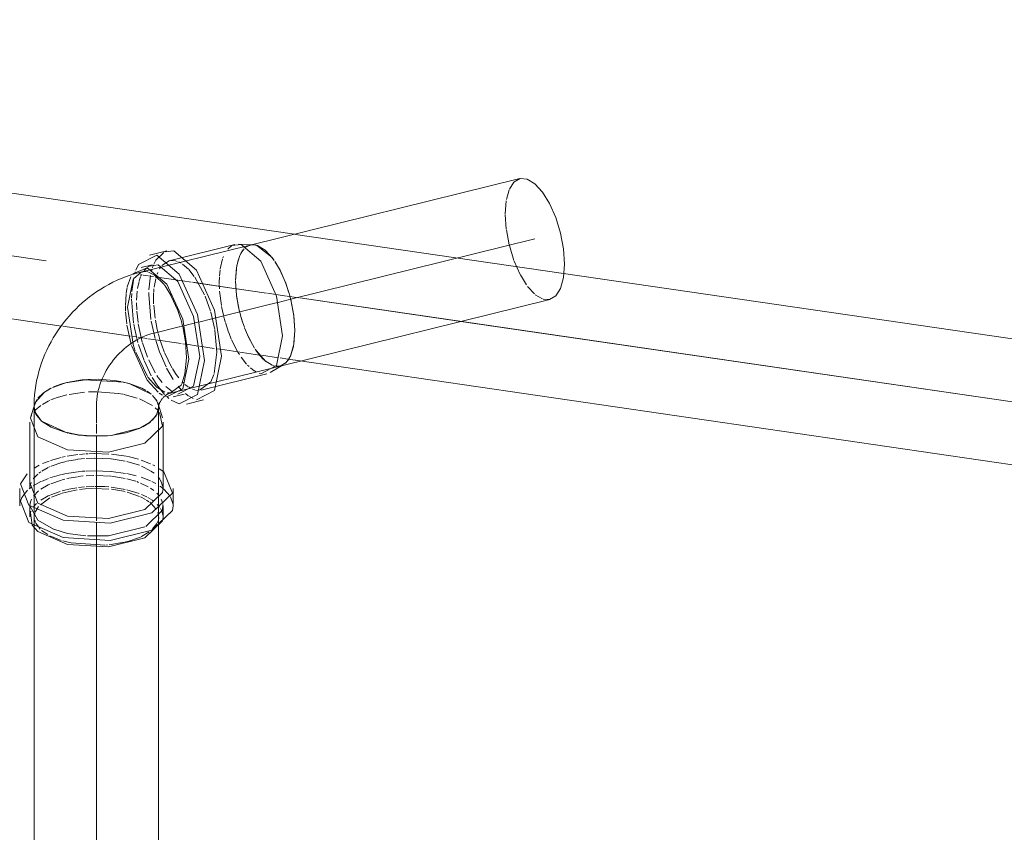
# Model space of a CAD drawing. Header units: millimetres. Extents: x -121 to 34184, y -147 to 33428.
# Tile 105 of 107: x 9073 to 9468, y 26525 to 26852. Entities that reach past the tile are written whole.
import ezdxf

# ---------------------------------------------------------------- set-up
doc = ezdxf.new("R2010")
doc.units = ezdxf.units.MM
doc.linetypes.add('ADSK_Осевая', pattern=[700, 500, -100, 0, -100])
doc.layers.add('P-PIPE-____-CNTR', color=3, linetype='ADSK_Осевая', lineweight=20)
doc.layers.add('P-PIPE-____-OTLN', color=3, linetype='Continuous', lineweight=20)

# ---------------------------------------------------------------- blocks, each defined once
blk = doc.blocks.new('ADSK_ППР_Отвод канализационный - Отвод раструбный-V5-_3D_ копия 1')
at = {"layer": 'P-PIPE-____-CNTR', "color": 10}
for p, q in [((7128.72, 26732.02), (7148.58, 26736.92)), ((7115.84, 26728.83), (7121.56, 26730.25)), ((7121.86, 26730.32), (7127.11, 26731.62)), ((7127.11, 26731.62), (7128.72, 26732.02))]:
    blk.add_line(p, q, dxfattribs=at)
at = {"layer": 'P-PIPE-____-CNTR', "color": 9}
for p, q in [((7103.98, 26725.9), (7113.98, 26728.37)), ((7114.22, 26728.43), (7115.14, 26728.66)), ((7080.82, 26696.6), (7080.82, 26695.89))]:
    blk.add_line(p, q, dxfattribs=at)
blk.add_ellipse((7103.98, 26702.51), major_axis=(17.02, 20.07), ratio=0.782367, start_param=0.830544, end_param=2.396589, dxfattribs=at)
at = {"layer": 'P-PIPE-____-OTLN', "color": 22}
for p, q in [((7136.41, 26761.47), (7110.01, 26754.95)), ((7143.91, 26761.32), (7137.83, 26761.61)), ((7143.2, 26761.3), (7144.91, 26761.17)), ((7142.58, 26761.19), (7097.98, 26750.17)), ((7109.04, 26758.88), (7102.18, 26757.18)), ((7103.15, 26753.25), (7098.75, 26752.17)), ((7101.5, 26750.45), (7100.06, 26750.55)), ((7158.19, 26715.71), (7157.67, 26714.92)), ((7109.97, 26701.63), (7154.58, 26712.65)), ((7150.57, 26710.08), (7155.81, 26713.16)), ((7155.81, 26713.16), (7154.58, 26712.65)), ((7122.85, 26703.01), (7149.25, 26709.53)), ((7114.77, 26704.98), (7114.92, 26705.24)), ((7111.58, 26700.23), (7115.98, 26701.31)), ((7116.96, 26697.38), (7123.82, 26699.08)), ((7056.06, 26697.47), (7054.32, 26691.78)), ((7055.82, 26696.78), (7055.82, 26695.89)), ((7055.87, 26696.66), (7055.82, 26696.07)), ((7055.82, 26695.7), (7055.9, 26695)), ((7056.2, 26693.91), (7055.83, 26696.22)), ((7107.31, 26691.78), (7105.58, 26697.47)), ((7105.6, 26694.37), (7105.73, 26696.87)), ((7105.82, 26695.89), (7105.82, 26696.78)), ((7057.28, 26684.27), (7054.31, 26691.72)), ((7058.79, 26690.48), (7056.49, 26693.25)), ((7062.61, 26688.05), (7058.82, 26690.46)), ((7104.77, 26692.62), (7102.13, 26689.91)), ((7054.07, 26690.09), (7054.07, 26663.42)), ((7067.67, 26686.16), (7062.64, 26688.04)), ((7107.57, 26663.42), (7107.57, 26690.09)), ((7073.63, 26684.93), (7067.7, 26686.15)), ((7070, 26685.58), (7070.78, 26685.41)), ((7080.08, 26684.45), (7073.66, 26684.93)), ((7084.51, 26684.57), (7085.31, 26684.64)), ((7107.44, 26670.47), (7107.92, 26670.11)), ((7050.02, 26663.42), (7050.02, 26656.48)), ((7057.28, 26657.6), (7054.31, 26665.05)), ((7111.62, 26656.48), (7111.62, 26663.42)), ((7053.71, 26649.79), (7050.29, 26658.36)), ((7054.07, 26656.48), (7054.07, 26652.04)), ((7107.57, 26652.04), (7107.57, 26656.48)), ((7057.28, 26646.22), (7055.04, 26648.77))]:
    blk.add_line(p, q, dxfattribs=at)
at = {"layer": 'P-PIPE-____-OTLN', "color": 9}
for p, q in [((7142.58, 26761.19), (7143.2, 26761.3)), ((7135.22, 26761), (7133.54, 26759.6)), ((7142.64, 26761.21), (7144.49, 26761.26)), ((7145.21, 26761.09), (7151.34, 26756.19)), ((7110.01, 26754.95), (7107.04, 26752.96)), ((7114.82, 26753.94), (7113.83, 26754.47)), ((7117.74, 26751.53), (7115.35, 26753.59)), ((7151.37, 26756.16), (7152.08, 26755.19)), ((7152.52, 26754.55), (7154.27, 26751.6)), ((7098.82, 26750.28), (7095.72, 26747.67)), ((7100.06, 26750.55), (7099.22, 26750.4)), ((7101.11, 26752.11), (7100.02, 26751.04)), ((7102.08, 26752.75), (7101.38, 26752.31)), ((7104.12, 26749.16), (7101.77, 26750.37)), ((7103.69, 26753.2), (7103.46, 26752.58)), ((7120.08, 26748.66), (7117.85, 26751.41)), ((7154.3, 26751.55), (7156.83, 26745.9)), ((7094.64, 26748.44), (7093.22, 26744.43)), ((7095.56, 26747.41), (7093.29, 26736.27)), ((7108, 26745.37), (7104.15, 26749.14)), ((7124.17, 26741.27), (7120.36, 26748.27)), ((7156.85, 26745.84), (7157.98, 26742.54)), ((7092.73, 26741.61), (7092.46, 26736.97)), ((7093.15, 26744.13), (7092.77, 26741.92)), ((7113.46, 26735.01), (7110.88, 26740.77)), ((7126.58, 26734.66), (7124.43, 26740.67)), ((7158.36, 26741.24), (7158.88, 26739.25)), ((7158.89, 26739.21), (7160.07, 26732.74)), ((7092.46, 26736.72), (7092.51, 26734.87)), ((7092.54, 26734.36), (7093.02, 26729.56)), ((7093.29, 26736.27), (7095.5, 26721.48)), ((7114.58, 26731.77), (7113.5, 26734.89)), ((7128.31, 26727.32), (7126.71, 26734.24)), ((7115.43, 26728.65), (7114.93, 26730.55)), ((7160.08, 26732.67), (7160.45, 26726.85)), ((7093.08, 26729.12), (7094.76, 26721.4)), ((7116.58, 26722.32), (7115.46, 26728.53)), ((7129.14, 26718.2), (7128.36, 26727.06)), ((7160.45, 26726.85), (7159.89, 26720.55)), ((7117.04, 26716.12), (7116.59, 26722.23)), ((7095.56, 26721.28), (7096.42, 26718.63)), ((7096.59, 26718.17), (7101.31, 26708.45)), ((7128.1, 26709.69), (7129.14, 26718.2)), ((7159.87, 26720.46), (7158.68, 26716.66)), ((7116.36, 26709.52), (7117.04, 26715.92)), ((7157.67, 26714.92), (7156.68, 26713.8)), ((7158.35, 26716), (7157.97, 26715.36)), ((7158.66, 26716.63), (7158.36, 26716.02)), ((7154.52, 26712.64), (7152.86, 26712.56)), ((7154.52, 26712.64), (7152.95, 26712.55)), ((7068.94, 26705.97), (7075.04, 26707.03)), ((7075.13, 26707.04), (7076.68, 26707.18)), ((7077.46, 26707.24), (7081.18, 26707.34)), ((7091.01, 26706.35), (7093.84, 26705.66)), ((7101.5, 26708.17), (7104.77, 26704.39)), ((7115.22, 26705.85), (7116.35, 26709.48)), ((7146.11, 26709.75), (7146.76, 26709.55)), ((7068.13, 26705.76), (7063.16, 26704)), ((7063.65, 26704.22), (7066.93, 26705.41)), ((7067.05, 26705.45), (7068.57, 26705.87)), ((7102.82, 26701.33), (7094, 26705.62)), ((7101.22, 26702.5), (7102.82, 26701.33)), ((7104.83, 26704.34), (7108.23, 26702.13)), ((7110.53, 26701.87), (7114.77, 26704.98)), ((7114.92, 26705.24), (7115.2, 26705.81)), ((7119.33, 26703.36), (7120.36, 26703.03)), ((7120.56, 26702.99), (7121.54, 26702.87)), ((7055.86, 26696.57), (7056.87, 26699.17)), ((7103.35, 26700.85), (7105.07, 26698.68)), ((7105.17, 26698.49), (7103.37, 26700.83)), ((7106.03, 26701.74), (7107.38, 26700.9)), ((7109.31, 26700.12), (7109.93, 26699.6)), ((7109.36, 26701.85), (7110.29, 26701.84)), ((7116.51, 26701.63), (7117.69, 26700.71)), ((7117.73, 26700.69), (7119.69, 26699.54)), ((7056.04, 26697.42), (7055.87, 26696.66)), ((7056.08, 26694.25), (7058.79, 26690.48)), ((7105.4, 26697.97), (7105.74, 26696.78)), ((7105.73, 26696.87), (7105.58, 26697.47)), ((7054.32, 26691.78), (7054.73, 26692.8)), ((7056.48, 26693.27), (7056.2, 26693.91)), ((7058.82, 26690.46), (7069.35, 26685.73)), ((7099.46, 26688.27), (7102.46, 26690.16)), ((7103.29, 26690.88), (7105.25, 26693.47)), ((7086.76, 26684.78), (7098.15, 26687.65)), ((7070.78, 26685.41), (7076.53, 26684.62)), ((7076.58, 26684.61), (7084.51, 26684.57)), ((7106.06, 26671.4), (7107.44, 26670.47)), ((7106.56, 26666.75), (7107.55, 26663.87)), ((7050.91, 26659.85), (7053.2, 26662.72)), ((7053.87, 26663.31), (7054.62, 26663.9)), ((7054.31, 26665.05), (7054.61, 26665.87)), ((7106.3, 26664.4), (7106.94, 26663.95)), ((7107.52, 26663.51), (7107.92, 26663.18)), ((7107.92, 26663.18), (7110.43, 26660.35)), ((7050.29, 26658.36), (7050.88, 26659.79)), ((7106.79, 26659.2), (7107.45, 26657.37)), ((7110.6, 26660.07), (7111.6, 26657)), ((7057.28, 26650.67), (7054.09, 26656.55)), ((7107.3, 26654.75), (7100.59, 26648.24)), ((7106.56, 26655.37), (7107.18, 26654.11)), ((7107.51, 26656.96), (7107.33, 26654.85)), ((7055.04, 26648.77), (7054.31, 26653.67)), ((7063.61, 26647.15), (7057.28, 26650.67)), ((7107.57, 26652.04), (7107.44, 26650.84)), ((7098.8, 26644.08), (7098.17, 26643.8)), ((7070.73, 26641.57), (7070, 26641.72)), ((7085.31, 26640.78), (7084.55, 26640.72))]:
    blk.add_line(p, q, dxfattribs=at)
at = {"layer": 'P-PIPE-____-OTLN', "color": 10}
for p, q in [((7138.45, 26757.1), (7138.81, 26757.84)), ((7138.59, 26757.41), (7138.97, 26758.14)), ((7138.81, 26757.84), (7139.17, 26758.46)), ((7138.97, 26758.14), (7140.12, 26759.7)), ((7139.17, 26758.46), (7139.73, 26759.25)), ((7140.83, 26760.33), (7142.58, 26761.19)), ((7141.6, 26760.83), (7142.58, 26761.19)), ((7142.58, 26761.19), (7142.64, 26761.21)), ((7131.45, 26755.74), (7130.5, 26751.71)), ((7131.81, 26756.68), (7131.58, 26756.09)), ((7137.12, 26752.49), (7137.34, 26753.6)), ((7137.29, 26753.39), (7137.52, 26754.39)), ((7137.41, 26753.94), (7138.24, 26756.62)), ((7137.59, 26754.66), (7138.44, 26757.09)), ((7096.41, 26750.42), (7096.21, 26749.8)), ((7103.05, 26751.24), (7102.87, 26750.57)), ((7103.46, 26752.58), (7103.29, 26752.05)), ((7105.41, 26750.16), (7105.18, 26749.57)), ((7106.71, 26752.53), (7106.15, 26751.68)), ((7130.44, 26751.27), (7130.2, 26748.77)), ((7136.71, 26747), (7137.24, 26753.16)), ((7136.71, 26747), (7137.08, 26752.21)), ((7095.78, 26748.13), (7095.03, 26742.61)), ((7097.95, 26746.64), (7097.35, 26743.81)), ((7098.55, 26748.46), (7098, 26746.82)), ((7098.96, 26749.37), (7098.69, 26748.78)), ((7102.53, 26748.97), (7101.88, 26743.23)), ((7104.6, 26747.68), (7103.98, 26744.3)), ((7104.88, 26748.68), (7104.71, 26748.09)), ((7130.17, 26748.28), (7130.13, 26746.28)), ((7130.13, 26746.2), (7130.13, 26745.46)), ((7137.08, 26741.17), (7136.71, 26746.76)), ((7137.09, 26741.03), (7136.71, 26746.75)), ((7094.99, 26741.83), (7094.94, 26740)), ((7097.19, 26742.67), (7096.9, 26739.11)), ((7101.83, 26742.22), (7101.8, 26741.39)), ((7103.79, 26742.09), (7103.73, 26739.76)), ((7103.92, 26743.71), (7103.8, 26742.25)), ((7130.14, 26745.22), (7130.2, 26743.66)), ((7130.27, 26742.65), (7130.99, 26736.91)), ((7094.94, 26739.69), (7095.76, 26729.94)), ((7096.86, 26738.06), (7097, 26735.17)), ((7101.8, 26741.39), (7102.71, 26731.38)), ((7103.73, 26739.76), (7103.73, 26739.1)), ((7103.73, 26738.93), (7103.77, 26737.66)), ((7137.7, 26737.26), (7137.11, 26740.89)), ((7137.32, 26739.41), (7137.15, 26740.63)), ((7137.72, 26737.13), (7137.33, 26739.33)), ((7097.03, 26734.72), (7097.53, 26730.19)), ((7103.8, 26737.14), (7104.34, 26731.92)), ((7131.05, 26736.6), (7131.81, 26733.02)), ((7138.31, 26734.47), (7137.72, 26737.16)), ((7138.3, 26734.53), (7137.75, 26736.99)), ((7138.81, 26732.57), (7138.37, 26734.25)), ((7102.83, 26730.67), (7104.38, 26723.67)), ((7104.48, 26731.05), (7105.03, 26728.16)), ((7131.88, 26732.75), (7132.5, 26730.42)), ((7132.58, 26730.14), (7133.86, 26726.28)), ((7139.17, 26731.35), (7138.81, 26732.57)), ((7140.12, 26728.49), (7139.34, 26730.8)), ((7140.23, 26728.2), (7139.37, 26730.7)), ((7095.82, 26729.55), (7096.09, 26728.05)), ((7096.12, 26727.92), (7097.47, 26722.16)), ((7097.62, 26729.55), (7099.24, 26722.18)), ((7105.06, 26728), (7105.6, 26725.73)), ((7133.92, 26726.12), (7134.97, 26723.49)), ((7141.43, 26725.24), (7140.29, 26728.05)), ((7141.88, 26724.26), (7140.41, 26727.72)), ((7099.29, 26722.01), (7101.35, 26716.22)), ((7104.6, 26722.92), (7106.27, 26717.99)), ((7105.68, 26725.44), (7106.1, 26723.89)), ((7106.15, 26723.72), (7107.99, 26718.38)), ((7135.08, 26723.23), (7137.63, 26718.22)), ((7142.64, 26722.71), (7141.67, 26724.71)), ((7144.29, 26719.83), (7141.9, 26724.22)), ((7144.27, 26719.87), (7142.77, 26722.46)), ((7097.73, 26721.23), (7099.93, 26714.86)), ((7106.34, 26717.8), (7108.75, 26712.29)), ((7108.08, 26718.14), (7111.09, 26711.93)), ((7137.63, 26718.22), (7138.22, 26717.26)), ((7145.06, 26718.67), (7144.66, 26719.27)), ((7145.51, 26718.06), (7145.06, 26718.67)), ((7147.75, 26715.46), (7145.66, 26717.86)), ((7100.05, 26714.55), (7102.83, 26708.7)), ((7101.83, 26715.08), (7104.42, 26709.94)), ((7138.91, 26716.22), (7141.07, 26713.44)), ((7148.58, 26714.7), (7147.91, 26715.3)), ((7151.36, 26712.96), (7148.58, 26714.7)), ((7151.76, 26712.81), (7149.04, 26714.32)), ((7108.97, 26711.85), (7111.63, 26707.18)), ((7111.29, 26711.6), (7112.51, 26709.69)), ((7141.46, 26713.02), (7142.07, 26712.41)), ((7142.61, 26711.91), (7144.2, 26710.7)), ((7144.26, 26710.66), (7144.95, 26710.26)), ((7152.81, 26712.57), (7151.9, 26712.77)), ((7103.16, 26708.1), (7104.88, 26705.31)), ((7105.09, 26708.83), (7105.49, 26708.21)), ((7105.64, 26708), (7107.15, 26706.02)), ((7112.51, 26709.69), (7112.86, 26709.19)), ((7112.86, 26709.19), (7113.83, 26707.91)), ((7115.24, 26706.31), (7115.86, 26705.71)), ((7059.95, 26702.2), (7056.26, 26698.04)), ((7062.73, 26703.79), (7060.33, 26702.45)), ((7069.88, 26701.26), (7076.01, 26702.14)), ((7077.64, 26702.25), (7081, 26702.34)), ((7081.3, 26702.33), (7089.54, 26701.67)), ((7104.88, 26705.31), (7105.05, 26705.08)), ((7105.05, 26705.08), (7108.11, 26701.27)), ((7108.69, 26704.38), (7111.33, 26702.29)), ((7113.65, 26704.5), (7114.32, 26703.74)), ((7114.32, 26703.74), (7114.99, 26703.03)), ((7116.32, 26705.29), (7117.61, 26704.3)), ((7117.93, 26704.09), (7118.55, 26703.73)), ((7062.5, 26699.01), (7063, 26699.22)), ((7063.15, 26699.29), (7065.47, 26700.12)), ((7065.54, 26700.14), (7068.92, 26701.06)), ((7089.74, 26701.63), (7091.48, 26701.32)), ((7091.69, 26701.28), (7092.26, 26701.16)), ((7092.39, 26701.13), (7097.23, 26699.76)), ((7098.17, 26699.41), (7103.26, 26696.76)), ((7056.06, 26697.47), (7056.04, 26697.42)), ((7056.24, 26694.93), (7058.45, 26696.8)), ((7104.36, 26695.91), (7105.43, 26694.89)), ((7054.31, 26691.72), (7054.32, 26691.78)), ((7059.19, 26673.45), (7061.84, 26674.49)), ((7062.32, 26674.65), (7066.67, 26675.89)), ((7067.05, 26675.98), (7068.23, 26676.24)), ((7067.05, 26673.92), (7068.63, 26674.32)), ((7068.92, 26674.39), (7073.16, 26675.15)), ((7069.04, 26676.4), (7073.37, 26677.09)), ((7073.34, 26675.18), (7076.01, 26675.46)), ((7076.65, 26677.38), (7077.37, 26677.42)), ((7076.72, 26675.52), (7079.99, 26675.66)), ((7077.79, 26677.44), (7079.92, 26677.48)), ((7080.05, 26677.49), (7085.85, 26677.28)), ((7080.15, 26675.66), (7086.59, 26675.38)), ((7086.77, 26675.36), (7092.39, 26674.46)), ((7086.83, 26677.2), (7092.69, 26676.42)), ((7093.03, 26674.31), (7098.11, 26672.76)), ((7098.84, 26674.83), (7102.52, 26673.35)), ((7055.76, 26671.57), (7057.84, 26672.81)), ((7058.87, 26670.42), (7061.46, 26671.87)), ((7061.69, 26671.98), (7062.27, 26672.24)), ((7062.65, 26672.41), (7066.88, 26673.87)), ((7075.28, 26670.35), (7076.34, 26670.43)), ((7076.73, 26670.46), (7079.92, 26670.58)), ((7080.17, 26670.58), (7086.53, 26670.34)), ((7098.85, 26672.46), (7102.5, 26670.59)), ((7102.67, 26670.48), (7103.93, 26669.58)), ((7103.41, 26672.91), (7104.21, 26672.49)), ((7055.45, 26667.31), (7057.23, 26669.2)), ((7057.7, 26669.58), (7058.43, 26670.12)), ((7058.74, 26666.31), (7061.6, 26667.5)), ((7062.14, 26667.69), (7066.74, 26669.02)), ((7062.45, 26665.38), (7066.8, 26666.86)), ((7067.06, 26666.94), (7068.12, 26667.21)), ((7067.09, 26669.11), (7068.62, 26669.43)), ((7068.92, 26669.49), (7073.16, 26670.14)), ((7068.99, 26667.42), (7073.15, 26668.2)), ((7073.42, 26670.17), (7075.18, 26670.35)), ((7073.44, 26668.24), (7075.47, 26668.48)), ((7076.68, 26668.58), (7079.77, 26668.7)), ((7080.53, 26668.7), (7086.53, 26668.41)), ((7086.79, 26670.32), (7092.51, 26669.53)), ((7086.82, 26668.38), (7092.38, 26667.53)), ((7092.99, 26667.39), (7096.63, 26666.34)), ((7098.75, 26667.95), (7102.53, 26666.48)), ((7105.63, 26667.99), (7106.34, 26667.08)), ((7055.48, 26664.5), (7058.53, 26666.21)), ((7055.49, 26660.32), (7057.6, 26662.49)), ((7067.05, 26662.54), (7068.63, 26662.94)), ((7067.1, 26661.56), (7073.03, 26662.89)), ((7068.92, 26663.01), (7072.97, 26663.74)), ((7073.65, 26663.84), (7076.01, 26664.08)), ((7076.72, 26664.14), (7079.8, 26664.28)), ((7080.05, 26663.46), (7085.85, 26663.21)), ((7080.15, 26664.28), (7084.01, 26664.2)), ((7084.15, 26664.19), (7085.82, 26664.07)), ((7086.76, 26663.98), (7091.56, 26663.25)), ((7091.69, 26663.23), (7092.31, 26663.1)), ((7093.03, 26662.93), (7097.94, 26661.45)), ((7097.03, 26666.2), (7097.77, 26665.92)), ((7098.51, 26665.62), (7101.64, 26664.08)), ((7102.46, 26663.59), (7103.86, 26662.67)), ((7103.11, 26666.21), (7104.67, 26665.41)), ((7106.94, 26663.95), (7107.52, 26663.51)), ((7058.31, 26656.92), (7062.13, 26659.64)), ((7058.43, 26658.74), (7061.38, 26660.45)), ((7061.46, 26660.49), (7062.18, 26660.82)), ((7062.5, 26660.96), (7066.25, 26662.31)), ((7062.73, 26659.94), (7066.77, 26661.46)), ((7093.11, 26662), (7098.09, 26660.25)), ((7098.46, 26660.08), (7100.55, 26658.98)), ((7098.85, 26661.08), (7101.02, 26660.06)), ((7100.92, 26658.76), (7101.91, 26658.12)), ((7101.51, 26659.8), (7102.4, 26659.27)), ((7102.67, 26659.1), (7103.15, 26658.78)), ((7103.26, 26658.71), (7103.81, 26658.3)), ((7105.08, 26661.56), (7105.96, 26660.51)), ((7055.45, 26655.93), (7056.77, 26657.41)), ((7056.19, 26653.99), (7057.58, 26656.16)), ((7102.2, 26657.92), (7102.81, 26657.48)), ((7102.82, 26657.47), (7104.66, 26655.3)), ((7105.22, 26657.05), (7106.13, 26656)), ((7054.31, 26653.67), (7054.54, 26654.32)), ((7055.84, 26652.32), (7056.04, 26653.56)), ((7055.95, 26651.13), (7055.86, 26651.73)), ((7056.4, 26649.8), (7056.06, 26650.67)), ((7105.42, 26653.86), (7105.7, 26652.87)), ((7105.8, 26651.74), (7105.69, 26650.89)), ((7107.23, 26653.97), (7107.53, 26652.68)), ((7057.51, 26648.03), (7056.54, 26649.5)), ((7058.27, 26647.16), (7057.63, 26647.88)), ((7105.09, 26649.35), (7103.36, 26647.19)), ((7105.6, 26650.52), (7105.25, 26649.65)), ((7061.36, 26644.93), (7058.82, 26646.6)), ((7066.71, 26642.61), (7062.15, 26644.5)), ((7098.17, 26643.8), (7093.47, 26642.21)), ((7102, 26646.02), (7098.91, 26644.14)), ((7070, 26641.72), (7067.34, 26642.41)), ((7084.25, 26640.7), (7070.73, 26641.57)), ((7091.99, 26641.84), (7085.86, 26640.83)), ((7093.23, 26642.15), (7092.51, 26641.97))]:
    blk.add_line(p, q, dxfattribs=at)
at = {"layer": 'P-PIPE-____-OTLN', "color": 22}
for points in [[(7155.54, 26724.73, 0), (7153.11, 26740.76, 0), (7146.76, 26754.79, 0), (7138.91, 26761.45, 0), (7135.22, 26761, 0)], [(7131.06, 26716.57, 0), (7128.27, 26735.04, 0), (7120.95, 26751.19, 0), (7111.91, 26758.86, 0), (7108.37, 26758.56, 0)], [(7144.66, 26761.23, 0), (7145.51, 26761, 0), (7148.58, 26759.15, 0)], [(7148.58, 26759.15, 0), (7151.65, 26755.78, 0), (7152.19, 26755.04, 0)], [(7124.2, 26714.87, 0), (7121.4, 26733.34, 0), (7114.09, 26749.49, 0), (7105.05, 26757.16, 0), (7097.73, 26753.42, 0), (7096.69, 26751.21, 0)], [(7152.5, 26754.57, 0), (7154.52, 26751.14, 0), (7156.98, 26745.52, 0), (7157.99, 26742.5, 0)], [(7097.98, 26750.17, 0), (7096.14, 26749.68, 0), (7094.33, 26749.12, 0), (7092.55, 26748.5, 0), (7090.8, 26747.82, 0), (7089.08, 26747.08, 0), (7087.39, 26746.28, 0), (7085.74, 26745.43, 0), (7084.12, 26744.52, 0), (7082.53, 26743.56, 0), (7080.98, 26742.56, 0), (7079.47, 26741.5, 0), (7077.99, 26740.39, 0), (7076.55, 26739.25, 0), (7075.15, 26738.05, 0), (7073.79, 26736.82, 0), (7072.48, 26735.54, 0), (7071.2, 26734.22, 0), (7069.96, 26732.86, 0), (7068.77, 26731.47, 0), (7067.62, 26730.04, 0), (7066.52, 26728.57, 0), (7065.46, 26727.07, 0), (7064.45, 26725.53, 0), (7063.49, 26723.97, 0), (7062.58, 26722.37, 0), (7061.72, 26720.74, 0), (7060.91, 26719.08, 0), (7060.15, 26717.39, 0), (7059.45, 26715.68, 0), (7058.81, 26713.94, 0), (7058.22, 26712.17, 0), (7057.69, 26710.38, 0), (7057.23, 26708.57, 0), (7056.82, 26706.74, 0), (7056.48, 26704.89, 0), (7056.21, 26703.01, 0), (7056.01, 26701.12, 0), (7055.88, 26699.22, 0), (7055.82, 26697.3, 0), (7055.82, 26696.78, 0)], [(7117.87, 26715.42, 0), (7115.45, 26731.46, 0), (7109.09, 26745.48, 0), (7101.24, 26752.14, 0), (7095.37, 26749.65, 0)], [(7122.27, 26716.51, 0), (7119.85, 26732.54, 0), (7113.49, 26746.57, 0), (7105.64, 26753.23, 0), (7102.08, 26752.75, 0)], [(7157.98, 26742.54, 0), (7158.19, 26741.84, 0), (7158.36, 26741.24, 0)], [(7158.35, 26741.27, 0), (7158.86, 26739.31, 0), (7160.05, 26732.95, 0), (7160.45, 26726.85, 0), (7160.05, 26721.44, 0), (7158.86, 26717.09, 0), (7158.35, 26716, 0)], [(7114.93, 26730.55, 0), (7114.77, 26731.11, 0), (7114.58, 26731.77, 0)], [(7146.76, 26709.55, 0), (7153.11, 26712.81, 0), (7155.54, 26724.73, 0)], [(7108.48, 26700.43, 0), (7109.09, 26700.25, 0), (7115.45, 26703.5, 0), (7117.87, 26715.42, 0)], [(7110.79, 26698.96, 0), (7114.09, 26697.41, 0), (7121.4, 26701.15, 0), (7124.2, 26714.87, 0)], [(7113.49, 26701.34, 0), (7119.85, 26704.59, 0), (7122.27, 26716.51, 0)], [(7120.95, 26699.1, 0), (7128.27, 26702.85, 0), (7131.06, 26716.57, 0)], [(7157.97, 26715.36, 0), (7156.98, 26714.08, 0), (7154.52, 26712.64, 0)], [(7105.82, 26696.73, 0), (7105.82, 26696.75, 0), (7105.82, 26696.78, 0), (7105.83, 26696.85, 0), (7105.85, 26696.93, 0), (7105.88, 26697.04, 0), (7105.91, 26697.17, 0), (7105.96, 26697.31, 0), (7106.02, 26697.47, 0), (7106.09, 26697.64, 0), (7106.17, 26697.83, 0), (7106.26, 26698.03, 0), (7106.36, 26698.23, 0), (7106.48, 26698.44, 0), (7106.61, 26698.65, 0), (7106.75, 26698.87, 0), (7106.9, 26699.08, 0), (7107.05, 26699.3, 0), (7107.22, 26699.51, 0), (7107.39, 26699.71, 0), (7107.57, 26699.92, 0), (7107.76, 26700.11, 0), (7107.94, 26700.29, 0), (7108.13, 26700.47, 0), (7108.32, 26700.64, 0), (7108.51, 26700.79, 0), (7108.7, 26700.93, 0), (7108.88, 26701.06, 0), (7109.05, 26701.17, 0), (7109.21, 26701.28, 0), (7109.37, 26701.36, 0), (7109.51, 26701.44, 0), (7109.63, 26701.5, 0), (7109.74, 26701.55, 0), (7109.83, 26701.58, 0), (7109.9, 26701.61, 0), (7109.95, 26701.62, 0), (7109.97, 26701.63, 0), (7109.97, 26701.63, 0)], [(7105.74, 26696.78, 0), (7105.81, 26695.57, 0), (7104.78, 26692.64, 0)], [(7106.18, 26693.98, 0), (7107.33, 26688.46, 0), (7100.18, 26681.64, 0), (7085.63, 26678.04, 0), (7069.24, 26679.05, 0), (7057.28, 26684.27, 0)], [(7102.1, 26689.89, 0), (7097.98, 26687.57, 0), (7092.69, 26685.82, 0), (7086.59, 26684.76, 0), (7080.1, 26684.45, 0)], [(7053.71, 26656.72, 0), (7050.29, 26665.29, 0), (7053.04, 26669.39, 0)], [(7107.92, 26670.11, 0), (7111.34, 26661.54, 0), (7103.11, 26653.69, 0), (7086.36, 26649.55, 0), (7067.49, 26650.71, 0), (7053.71, 26656.72, 0)], [(7107.57, 26663.42, 0), (7107.33, 26661.79, 0), (7100.18, 26654.96, 0), (7085.63, 26651.37, 0), (7069.24, 26652.38, 0), (7057.28, 26657.6, 0)], [(7111.62, 26656.48, 0), (7111.34, 26654.61, 0), (7103.11, 26646.75, 0), (7086.36, 26642.61, 0), (7067.49, 26643.77, 0), (7053.71, 26649.79, 0)], [(7107.33, 26650.41, 0), (7100.18, 26643.59, 0), (7085.63, 26639.99, 0), (7069.24, 26641, 0), (7057.28, 26646.22, 0)]]:
    blk.add_polyline3d(points, dxfattribs=at)
at = {"layer": 'P-PIPE-____-OTLN', "color": 9}
for points in [[(7107.82, 26758.3, 0), (7104.6, 26755.11, 0), (7103.83, 26753.55, 0)], [(7113.29, 26754.69, 0), (7112.51, 26754.93, 0), (7110.24, 26755, 0)], [(7110.84, 26740.85, 0), (7108.84, 26744.22, 0), (7108.09, 26745.24, 0)], [(7094.89, 26720.94, 0), (7101.24, 26706.91, 0), (7105.57, 26702.09, 0)], [(7093.92, 26705.64, 0), (7091.64, 26706.21, 0), (7076.32, 26707.15, 0), (7068.54, 26705.87, 0)], [(7081.54, 26707.34, 0), (7087.98, 26706.86, 0), (7090.61, 26706.42, 0)], [(7122.14, 26702.89, 0), (7126.71, 26706.28, 0), (7127.97, 26709.24, 0)], [(7057.27, 26699.74, 0), (7059.54, 26701.9, 0), (7062.35, 26703.61, 0)], [(7093.93, 26705.64, 0), (7099, 26703.75, 0), (7100.66, 26702.85, 0)], [(7054.09, 26656.82, 0), (7054.31, 26658.11, 0), (7054.72, 26659.12, 0)], [(7076.51, 26644.44, 0), (7069.24, 26645.44, 0), (7063.66, 26647.13, 0)], [(7100.18, 26648.03, 0), (7085.63, 26644.44, 0), (7077.26, 26644.39, 0)]]:
    blk.add_polyline3d(points, dxfattribs=at)
at = {"layer": 'P-PIPE-____-OTLN', "color": 10}
for points in [[(7139.32, 26730.85, 0), (7138.97, 26732.01, 0), (7138.34, 26734.34, 0)], [(7148.86, 26714.47, 0), (7144.91, 26718.9, 0), (7144.59, 26719.37, 0)], [(7059.11, 26697.24, 0), (7061.46, 26698.54, 0), (7062.14, 26698.86, 0)], [(7074.03, 26677.17, 0), (7075.28, 26677.29, 0), (7076.28, 26677.36, 0)], [(7093.04, 26676.36, 0), (7094.15, 26676.13, 0), (7097.71, 26675.19, 0)], [(7092.98, 26669.44, 0), (7094.15, 26669.19, 0), (7096.7, 26668.56, 0)], [(7058.54, 26663.21, 0), (7061.46, 26664.94, 0), (7062.11, 26665.23, 0)], [(7073.98, 26663.03, 0), (7076.32, 26663.3, 0), (7079.68, 26663.45, 0)], [(7086.81, 26663.12, 0), (7091.64, 26662.36, 0), (7092.4, 26662.18, 0)]]:
    blk.add_polyline3d(points, dxfattribs=at)

msp = doc.modelspace()

# ---------------------------------------------------------------- linework, layer by layer
at = {"layer": 'P-PIPE-____-CNTR', "color": 9}
for p, q in [((8588.84, 26827.02), (9119.31, 26749.64)), ((8588.84, 26827.02), (9119.31, 26749.64)), ((9279.84, 26763.67), (9181.84, 26739.45)), ((9279.84, 26763.67), (9181.84, 26739.45)), ((9185.49, 26739.99), (10449.56, 26555.6)), ((9250.08, 26730.56), (10446.27, 26556.08)), ((9127, 26725.9), (9137, 26728.37)), ((9137.24, 26728.43), (9138.16, 26728.66)), ((9103.84, 26696.6), (9103.84, 26695.89)), ((9103.81, 26642.91), (9103.81, 26344.34)), ((9103.81, 26640.29), (9103.81, 26344.34))]:
    msp.add_line(p, q, dxfattribs=at)
at = {"layer": 'P-PIPE-____-CNTR', "color": 10}
for p, q in [((9121.48, 26749.32), (9122.13, 26749.23)), ((9121.48, 26749.32), (9122.13, 26749.23)), ((9122.58, 26749.16), (9126.75, 26748.55)), ((9122.58, 26749.16), (9126.75, 26748.55)), ((9128.27, 26748.33), (9135.72, 26747.25)), ((9128.27, 26748.33), (9135.72, 26747.25)), ((9135.89, 26747.22), (9137.98, 26746.92)), ((9135.89, 26747.22), (9137.98, 26746.92)), ((9138.48, 26746.84), (9141.87, 26746.35)), ((9138.48, 26746.84), (9141.87, 26746.35)), ((9142.36, 26746.28), (9159.94, 26743.71)), ((9142.36, 26746.28), (9144.41, 26745.98)), ((9144.41, 26745.98), (9146.47, 26745.68)), ((9146.47, 26745.68), (9159.94, 26743.71)), ((9160.23, 26743.67), (9172.05, 26741.95)), ((9160.23, 26743.67), (9172.05, 26741.95)), ((9172.54, 26741.87), (9180.2, 26740.76)), ((9172.54, 26741.87), (9180.2, 26740.76)), ((9176.53, 26738.14), (9171.6, 26736.92)), ((9176.53, 26738.14), (9171.6, 26736.92)), ((9180.77, 26739.19), (9176.85, 26738.22)), ((9180.77, 26739.19), (9176.85, 26738.22)), ((9180.43, 26740.72), (9181.32, 26740.59)), ((9180.43, 26740.72), (9181.32, 26740.59)), ((9181.58, 26739.39), (9180.83, 26739.2)), ((9181.58, 26739.39), (9180.83, 26739.2)), ((9181.5, 26740.57), (9184.93, 26740.07)), ((9181.5, 26740.57), (9184.93, 26740.07)), ((9185.49, 26739.99), (9250.08, 26730.56)), ((9151.74, 26732.02), (9171.6, 26736.92)), ((9138.86, 26728.83), (9144.58, 26730.25)), ((9144.88, 26730.32), (9150.13, 26731.62)), ((9150.13, 26731.62), (9151.74, 26732.02)), ((9103.81, 26695.92), (9103.81, 26689.68)), ((9103.81, 26695.92), (9103.81, 26689.68)), ((9103.81, 26689.27), (9103.81, 26685.57)), ((9103.81, 26689.27), (9103.81, 26685.57)), ((9103.81, 26684.49), (9103.81, 26650.47)), ((9103.81, 26684.49), (9103.81, 26650.47)), ((9103.81, 26649.89), (9103.81, 26642.95)), ((9103.81, 26649.89), (9103.81, 26644.73)), ((9103.81, 26644.73), (9103.81, 26642.95)), ((9103.81, 26642.91), (9103.81, 26640.29))]:
    msp.add_line(p, q, dxfattribs=at)
at = {"layer": 'P-PIPE-____-CNTR', "color": 9}
msp.add_ellipse((9127, 26702.51), major_axis=(17.02, 20.07), ratio=0.782367, start_param=0.830544, end_param=2.396589, dxfattribs=at)
at = {"layer": 'P-PIPE-____-OTLN', "color": 22}
for p, q in [((9183.31, 26765.57), (8592.44, 26851.76)), ((8585.23, 26802.28), (9089.85, 26728.67)), ((9273.84, 26787.94), (9165.6, 26761.19)), ((10503.54, 26572.99), (9183.69, 26765.51)), ((9177.6, 26712.65), (9285.84, 26739.4)), ((9183.73, 26714.98), (10429.04, 26533.33)), ((9078.81, 26695.92), (9078.81, 26312.93)), ((9128.81, 26312.93), (9128.81, 26695.92))]:
    msp.add_line(p, q, dxfattribs=at)
at = {"layer": 'P-PIPE-____-OTLN', "color": 9}
for p, q in [((9269.61, 26783.63), (9271.38, 26786.44)), ((9271.44, 26786.51), (9273.9, 26787.95)), ((9268.44, 26779.54), (9269.5, 26783.37)), ((9267.97, 26773.74), (9268.34, 26778.95)), ((9268.37, 26767.65), (9267.97, 26773.49)), ((9269.56, 26761.28), (9268.41, 26767.37)), ((9167.51, 26761.26), (9165.66, 26761.21)), ((9271.44, 26755.07), (9269.63, 26760.99)), ((9273.9, 26749.46), (9271.55, 26754.8)), ((9276.48, 26745.2), (9274.03, 26749.21)), ((9279.65, 26741.61), (9276.92, 26744.6)), ((9282.86, 26739.61), (9280.02, 26741.29)), ((9285.78, 26739.38), (9283.17, 26739.51)), ((9090.28, 26728.61), (9117.35, 26724.66)), ((9180.82, 26715.4), (9183.66, 26714.99)), ((9180.99, 26715.36), (9181.37, 26716)), ((9175.97, 26712.55), (9177.54, 26712.64)), ((9098.04, 26707.05), (9091.94, 26705.99)), ((9104.2, 26707.36), (9098.16, 26707.07)), ((9116.88, 26705.68), (9114.14, 26706.34)), ((9089.93, 26705.43), (9086.65, 26704.24)), ((9091.57, 26705.9), (9089.95, 26705.44)), ((9125.81, 26701.35), (9124.24, 26702.51)), ((9079.86, 26699.2), (9078.86, 26696.63)), ((9128.08, 26698.67), (9126.37, 26700.85)), ((9128.74, 26696.77), (9128.14, 26698.56)), ((9115.72, 26685.85), (9120.98, 26687.59)), ((9103.12, 26684.48), (9109.59, 26684.78)), ((9109.61, 26684.78), (9115.69, 26685.84))]:
    msp.add_line(p, q, dxfattribs=at)
at = {"layer": 'P-PIPE-____-OTLN', "color": 10}
for p, q in [((9161.83, 26757.84), (9161.47, 26757.1)), ((9162.19, 26758.46), (9161.83, 26757.84)), ((9162.75, 26759.25), (9162.19, 26758.46)), ((9165.6, 26761.19), (9163.85, 26760.33)), ((9165.66, 26761.21), (9165.6, 26761.19)), ((9160.36, 26753.6), (9160.14, 26752.49)), ((9161.26, 26756.62), (9160.43, 26753.94)), ((9160.1, 26752.21), (9159.73, 26747)), ((9159.73, 26746.74), (9160.11, 26741.03)), ((9160.17, 26740.63), (9160.34, 26739.41)), ((9160.35, 26739.33), (9160.74, 26737.13)), ((9160.77, 26736.99), (9161.32, 26734.53)), ((9161.39, 26734.25), (9161.83, 26732.57)), ((9161.83, 26732.57), (9162.19, 26731.35)), ((9162.36, 26730.8), (9163.14, 26728.49)), ((9163.31, 26728.05), (9164.45, 26725.24)), ((9118.09, 26724.55), (9119.78, 26724.31)), ((9120.6, 26724.19), (9124.13, 26723.67)), ((9124.43, 26723.63), (9126.73, 26723.29)), ((9126.73, 26723.29), (9137.81, 26721.68)), ((9164.69, 26724.71), (9165.66, 26722.71)), ((9165.79, 26722.46), (9167.29, 26719.87)), ((9138.49, 26721.58), (9139.25, 26721.47)), ((9139.99, 26721.36), (9144.66, 26720.68)), ((9145.27, 26720.59), (9151.11, 26719.74)), ((9151.94, 26719.61), (9153.36, 26719.41)), ((9153.66, 26719.36), (9169.36, 26717.07)), ((9167.68, 26719.27), (9168.09, 26718.67)), ((9168.09, 26718.67), (9168.53, 26718.06)), ((9168.68, 26717.86), (9170.77, 26715.46)), ((9170.23, 26716.95), (9176.78, 26715.99)), ((9170.93, 26715.3), (9171.6, 26714.7)), ((9171.6, 26714.7), (9174.38, 26712.96)), ((9177.62, 26715.87), (9180.7, 26715.42)), ((9174.93, 26712.77), (9175.83, 26712.57))]:
    msp.add_line(p, q, dxfattribs=at)
at = {"layer": 'P-PIPE-____-OTLN', "color": 22}
for points in [[(9273.9, 26787.95, 0), (9276.77, 26787.74, 0), (9279.84, 26785.89, 0)], [(9279.84, 26785.89, 0), (9282.91, 26782.53, 0), (9285.78, 26777.88, 0), (9288.24, 26772.26, 0), (9290.12, 26766.06, 0), (9291.31, 26759.69, 0), (9291.71, 26753.6, 0)], [(9171.6, 26759.15, 0), (9168.53, 26761, 0), (9167.68, 26761.23, 0)], [(9175.21, 26755.04, 0), (9174.67, 26755.78, 0), (9171.6, 26759.15, 0)], [(9181.01, 26742.5, 0), (9180, 26745.52, 0), (9177.54, 26751.14, 0), (9175.52, 26754.57, 0)], [(9291.71, 26753.6, 0), (9291.31, 26748.19, 0), (9290.12, 26743.83, 0), (9288.24, 26740.83, 0), (9285.78, 26739.38, 0)], [(9183.47, 26726.85, 0), (9183.07, 26732.95, 0), (9181.88, 26739.31, 0), (9181.37, 26741.27, 0)], [(9181.37, 26716, 0), (9181.88, 26717.09, 0), (9183.07, 26721.44, 0), (9183.47, 26726.85, 0)], [(9177.54, 26712.64, 0), (9180, 26714.08, 0), (9180.99, 26715.36, 0)], [(9078.82, 26696.25, 0), (9079.49, 26693.27, 0), (9081.81, 26690.48, 0)], [(9127.77, 26692.64, 0), (9128.8, 26695.59, 0), (9128.74, 26696.77, 0)], [(9081.83, 26690.46, 0), (9085.64, 26688.06, 0), (9090.7, 26686.17, 0), (9096.65, 26684.95, 0), (9103.1, 26684.48, 0)]]:
    msp.add_polyline3d(points, dxfattribs=at)
at = {"layer": 'P-PIPE-____-OTLN', "color": 9}
for points in [[(9113.63, 26706.44, 0), (9110.97, 26706.88, 0), (9104.53, 26707.36, 0)], [(9085.47, 26703.69, 0), (9082.53, 26701.92, 0), (9080.27, 26699.77, 0)], [(9123.69, 26702.86, 0), (9121.99, 26703.77, 0), (9116.93, 26705.66, 0)], [(9121.57, 26687.86, 0), (9125.1, 26689.91, 0), (9127.75, 26692.62, 0)]]:
    msp.add_polyline3d(points, dxfattribs=at)

# ---------------------------------------------------------------- block references
at = {"layer": 'P-PIPE-____-CNTR', "color": 9}
msp.add_blockref('ADSK_ППР_Отвод канализационный - Отвод раструбный-V5-_3D_ копия 1', (2023.02, 0), dxfattribs=at)

doc.saveas('drawing.dxf')
